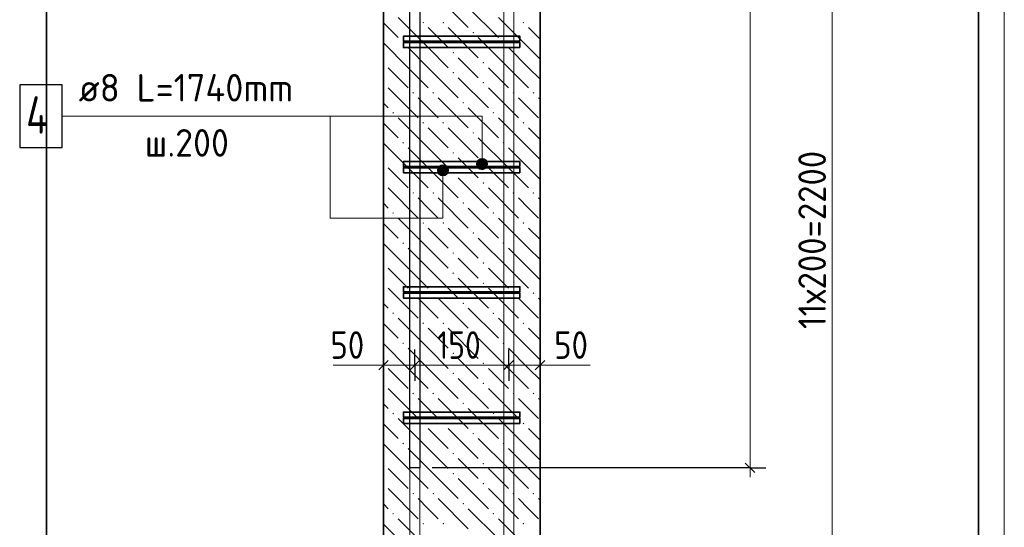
# Model space of a CAD drawing. Header units: millimetres. Extents: x 0 to 42000, y 0 to 29700.
# Tile 9 of 30: x 13413 to 21273, y 15682 to 19734. Entities that reach past the tile are written whole.
import ezdxf

# ---------------------------------------------------------------- set-up
doc = ezdxf.new("R2010")
doc.units = ezdxf.units.MM
doc.linetypes.add('______2', pattern=[270, 200, -70])
for name, color, linetype, lineweight in [('S1 Продольная арматура', 52, 'Continuous', 25), ('S2 ДОП Продольная арматура', 52, 'Continuous', 25), ('Standard', 7, 'Continuous', 25), ('Позиционная метка линия выноска', 7, 'Continuous', 13), ('Размерная выноска', 7, 'Continuous', 13), ('Хомут', 52, 'Continuous', 25)]:
    doc.layers.add(name, color=color, linetype=linetype, lineweight=lineweight)
doc.layers.add('ЖБ Пилон', color=7, linetype='______2', lineweight=13, true_color=0xa0a0a0)
doc.styles.add('ISOCPEUR', font='txt')

msp = doc.modelspace()

# ---------------------------------------------------------------- hatches: boundary and pattern name
at = {"layer": 'ЖБ Пилон', "linetype": 'Continuous', "lineweight": 18, "transparency": 33554687}
for points in [[(16627.5, 19710.8), (16634, 19717.3), (16640.5, 19710.8), (16634, 19704.3)], [(16787.5, 19710.8), (16794, 19717.3), (16800.5, 19710.8), (16794, 19704.3)], [(17427.5, 19710.8), (17434, 19717.3), (17440.5, 19710.8), (17434, 19704.3)], [(17027.5, 19630.8), (17034, 19637.3), (17040.5, 19630.8), (17034, 19624.3)], [(16467.5, 19550.8), (16474, 19557.3), (16480.5, 19550.8), (16474, 19544.3)], [(17267.5, 19550.8), (17274, 19557.3), (17280.5, 19550.8), (17274, 19544.3)], [(16867.5, 19470.8), (16874, 19477.3), (16880.5, 19470.8), (16874, 19464.3)], [(16316.3, 19395), (16320.5, 19390.8), (16316.3, 19386.6)], [(17107.5, 19390.8), (17114, 19397.3), (17120.5, 19390.8), (17114, 19384.3)], [(16867.5, 19310.8), (16874, 19317.3), (16880.5, 19310.8), (16874, 19304.3)], [(16316.3, 19235), (16320.5, 19230.8), (16316.3, 19226.6)], [(17107.5, 19230.8), (17114, 19237.3), (17120.5, 19230.8), (17114, 19224.3)], [(16547.5, 19150.8), (16554, 19157.3), (16560.5, 19150.8), (16554, 19144.3)], [(16707.5, 19150.8), (16714, 19157.3), (16720.5, 19150.8), (16714, 19144.3)], [(17347.5, 19150.8), (17354, 19157.3), (17360.5, 19150.8), (17354, 19144.3)], [(17507.5, 19150.8), (17514, 19157.3), (17520.5, 19150.8), (17514, 19144.3)], [(16947.5, 19070.8), (16954, 19077.3), (16960.5, 19070.8), (16954, 19064.3)], [(16387.5, 18990.8), (16394, 18997.3), (16400.5, 18990.8), (16394, 18984.3)], [(17187.5, 18990.8), (17194, 18997.3), (17200.5, 18990.8), (17194, 18984.3)], [(16627.5, 18910.8), (16634, 18917.3), (16640.5, 18910.8), (16634, 18904.3)], [(16787.5, 18910.8), (16794, 18917.3), (16800.5, 18910.8), (16794, 18904.3)], [(17427.5, 18910.8), (17434, 18917.3), (17440.5, 18910.8), (17434, 18904.3)], [(17027.5, 18830.8), (17034, 18837.3), (17040.5, 18830.8), (17034, 18824.3)], [(16467.5, 18750.8), (16474, 18757.3), (16480.5, 18750.8), (16474, 18744.3)], [(17267.5, 18750.8), (17274, 18757.3), (17280.5, 18750.8), (17274, 18744.3)], [(16867.5, 18670.8), (16874, 18677.3), (16880.5, 18670.8), (16874, 18664.3)], [(16316.3, 18595), (16320.5, 18590.8), (16316.3, 18586.6)], [(17107.5, 18590.8), (17114, 18597.3), (17120.5, 18590.8), (17114, 18584.3)], [(16867.5, 18510.8), (16874, 18517.3), (16880.5, 18510.8), (16874, 18504.3)], [(16316.3, 18435), (16320.5, 18430.8), (16316.3, 18426.6)], [(17107.5, 18430.8), (17114, 18437.3), (17120.5, 18430.8), (17114, 18424.3)], [(16547.5, 18350.8), (16554, 18357.3), (16560.5, 18350.8), (16554, 18344.3)], [(16707.5, 18350.8), (16714, 18357.3), (16720.5, 18350.8), (16714, 18344.3)], [(17347.5, 18350.8), (17354, 18357.3), (17360.5, 18350.8), (17354, 18344.3)], [(17507.5, 18350.8), (17514, 18357.3), (17520.5, 18350.8), (17514, 18344.3)], [(16947.5, 18270.8), (16954, 18277.3), (16960.5, 18270.8), (16954, 18264.3)], [(16387.5, 18190.8), (16394, 18197.3), (16400.5, 18190.8), (16394, 18184.3)], [(17187.5, 18190.8), (17194, 18197.3), (17200.5, 18190.8), (17194, 18184.3)], [(16627.5, 18110.8), (16634, 18117.3), (16640.5, 18110.8), (16634, 18104.3)], [(16787.5, 18110.8), (16794, 18117.3), (16800.5, 18110.8), (16794, 18104.3)], [(17427.5, 18110.8), (17434, 18117.3), (17440.5, 18110.8), (17434, 18104.3)], [(17027.5, 18030.8), (17034, 18037.3), (17040.5, 18030.8), (17034, 18024.3)], [(16467.5, 17950.8), (16474, 17957.3), (16480.5, 17950.8), (16474, 17944.3)], [(17267.5, 17950.8), (17274, 17957.3), (17280.5, 17950.8), (17274, 17944.3)], [(16867.5, 17870.8), (16874, 17877.3), (16880.5, 17870.8), (16874, 17864.3)], [(16316.3, 17795), (16320.5, 17790.8), (16316.3, 17786.6)], [(17107.5, 17790.8), (17114, 17797.3), (17120.5, 17790.8), (17114, 17784.3)], [(16867.5, 17710.8), (16874, 17717.3), (16880.5, 17710.8), (16874, 17704.3)], [(16316.3, 17635), (16320.5, 17630.8), (16316.3, 17626.6)], [(17107.5, 17630.8), (17114, 17637.3), (17120.5, 17630.8), (17114, 17624.3)], [(16547.5, 17550.8), (16554, 17557.3), (16560.5, 17550.8), (16554, 17544.3)], [(16707.5, 17550.8), (16714, 17557.3), (16720.5, 17550.8), (16714, 17544.3)], [(17347.5, 17550.8), (17354, 17557.3), (17360.5, 17550.8), (17354, 17544.3)], [(17507.5, 17550.8), (17514, 17557.3), (17520.5, 17550.8), (17514, 17544.3)], [(16947.5, 17470.8), (16954, 17477.3), (16960.5, 17470.8), (16954, 17464.3)], [(16387.5, 17390.8), (16394, 17397.3), (16400.5, 17390.8), (16394, 17384.3)], [(17187.5, 17390.8), (17194, 17397.3), (17200.5, 17390.8), (17194, 17384.3)], [(16627.5, 17310.8), (16634, 17317.3), (16640.5, 17310.8), (16634, 17304.3)], [(16787.5, 17310.8), (16794, 17317.3), (16800.5, 17310.8), (16794, 17304.3)], [(17427.5, 17310.8), (17434, 17317.3), (17440.5, 17310.8), (17434, 17304.3)], [(17027.5, 17230.8), (17034, 17237.3), (17040.5, 17230.8), (17034, 17224.3)], [(16467.5, 17150.8), (16474, 17157.3), (16480.5, 17150.8), (16474, 17144.3)], [(17267.5, 17150.8), (17274, 17157.3), (17280.5, 17150.8), (17274, 17144.3)], [(16867.5, 17070.8), (16874, 17077.3), (16880.5, 17070.8), (16874, 17064.3)], [(16316.3, 16995), (16320.5, 16990.8), (16316.3, 16986.6)], [(17107.5, 16990.8), (17114, 16997.3), (17120.5, 16990.8), (17114, 16984.3)], [(16867.5, 16910.8), (16874, 16917.3), (16880.5, 16910.8), (16874, 16904.3)], [(16316.3, 16835), (16320.5, 16830.8), (16316.3, 16826.6)], [(17107.5, 16830.8), (17114, 16837.3), (17120.5, 16830.8), (17114, 16824.3)], [(16547.5, 16750.8), (16554, 16757.3), (16560.5, 16750.8), (16554, 16744.3)], [(16707.5, 16750.8), (16714, 16757.3), (16720.5, 16750.8), (16714, 16744.3)], [(17347.5, 16750.8), (17354, 16757.3), (17360.5, 16750.8), (17354, 16744.3)], [(17507.5, 16750.8), (17514, 16757.3), (17520.5, 16750.8), (17514, 16744.3)], [(16947.5, 16670.8), (16954, 16677.3), (16960.5, 16670.8), (16954, 16664.3)], [(16387.5, 16590.8), (16394, 16597.3), (16400.5, 16590.8), (16394, 16584.3)], [(17187.5, 16590.8), (17194, 16597.3), (17200.5, 16590.8), (17194, 16584.3)], [(16627.5, 16510.8), (16634, 16517.3), (16640.5, 16510.8), (16634, 16504.3)], [(16787.5, 16510.8), (16794, 16517.3), (16800.5, 16510.8), (16794, 16504.3)], [(17427.5, 16510.8), (17434, 16517.3), (17440.5, 16510.8), (17434, 16504.3)], [(17027.5, 16430.8), (17034, 16437.3), (17040.5, 16430.8), (17034, 16424.3)], [(16467.5, 16350.8), (16474, 16357.3), (16480.5, 16350.8), (16474, 16344.3)], [(17267.5, 16350.8), (17274, 16357.3), (17280.5, 16350.8), (17274, 16344.3)], [(16867.5, 16270.8), (16874, 16277.3), (16880.5, 16270.8), (16874, 16264.3)], [(16316.3, 16195), (16320.5, 16190.8), (16316.3, 16186.6)], [(17107.5, 16190.8), (17114, 16197.3), (17120.5, 16190.8), (17114, 16184.3)], [(16867.5, 16110.8), (16874, 16117.3), (16880.5, 16110.8), (16874, 16104.3)], [(16316.3, 16035), (16320.5, 16030.8), (16316.3, 16026.6)], [(17107.5, 16030.8), (17114, 16037.3), (17120.5, 16030.8), (17114, 16024.3)], [(16547.5, 15950.8), (16554, 15957.3), (16560.5, 15950.8), (16554, 15944.3)], [(16707.5, 15950.8), (16714, 15957.3), (16720.5, 15950.8), (16714, 15944.3)], [(17347.5, 15950.8), (17354, 15957.3), (17360.5, 15950.8), (17354, 15944.3)], [(17507.5, 15950.8), (17514, 15957.3), (17520.5, 15950.8), (17514, 15944.3)], [(16947.5, 15870.8), (16954, 15877.3), (16960.5, 15870.8), (16954, 15864.3)], [(16387.5, 15790.8), (16394, 15797.3), (16400.5, 15790.8), (16394, 15784.3)], [(17187.5, 15790.8), (17194, 15797.3), (17200.5, 15790.8), (17194, 15784.3)], [(16627.5, 15710.8), (16634, 15717.3), (16640.5, 15710.8), (16634, 15704.3)], [(16787.5, 15710.8), (16794, 15717.3), (16800.5, 15710.8), (16794, 15704.3)], [(17427.5, 15710.8), (17434, 15717.3), (17440.5, 15710.8), (17434, 15704.3)]]:
    msp.add_hatch(color=7, dxfattribs=at).paths.add_polyline_path(points, flags=16)
at = {"layer": 'Позиционная метка линия выноска', "linetype": 'Continuous', "lineweight": 13, "transparency": 33554687}
for points in [[(16746.8, 18531.8), (16836.8, 18531.8), (16830.5, 18554.3)], [(16746.8, 18531.8), (16830.5, 18554.3), (16753.1, 18554.3)], [(16753.1, 18554.3), (16830.5, 18554.3), (16814.3, 18570.5)], [(16753.1, 18554.3), (16814.3, 18570.5), (16769.3, 18570.5)], [(16769.3, 18570.5), (16814.3, 18570.5), (16791.8, 18576.8)], [(17142.2, 18604.3), (17064.8, 18604.3), (17058.5, 18581.8)], [(17142.2, 18604.3), (17058.5, 18581.8), (17148.4, 18581.8)], [(17148.4, 18581.8), (17058.5, 18581.8), (17064.8, 18559.3)], [(17126, 18620.5), (17081, 18620.5), (17064.8, 18604.3)], [(17126, 18620.5), (17064.8, 18604.3), (17142.2, 18604.3)], [(17148.4, 18581.8), (17064.8, 18559.3), (17142.2, 18559.3)], [(17142.2, 18559.3), (17064.8, 18559.3), (17081, 18543.1)], [(17081, 18620.5), (17126, 18620.5), (17103.5, 18626.8)], [(17142.2, 18559.3), (17081, 18543.1), (17126, 18543.1)], [(16753.1, 18509.3), (16836.8, 18531.8), (16746.8, 18531.8)], [(16753.1, 18509.3), (16830.5, 18509.3), (16836.8, 18531.8)], [(16769.3, 18493.1), (16830.5, 18509.3), (16753.1, 18509.3)], [(16769.3, 18493.1), (16814.3, 18493.1), (16830.5, 18509.3)], [(16814.3, 18493.1), (16769.3, 18493.1), (16791.8, 18486.8)], [(17126, 18543.1), (17081, 18543.1), (17103.5, 18536.8)]]:
    msp.add_hatch(color=7, dxfattribs=at).paths.add_polyline_path(points)

# ---------------------------------------------------------------- linework, layer by layer
at = {"layer": 'S1 Продольная арматура', "color": 7, "linetype": 'Continuous', "lineweight": 18, "transparency": 33554687}
for points in [[(16526.3, 6131.8), (16526.3, 24462.4), (16533.3, 24512.6), (16550.5, 24564.8), (16577.5, 24612.9), (16610.6, 24652.5), (16650.2, 24685.6), (16698.3, 24712.6), (16750.5, 24729.8), (16800.7, 24736.8), (20106.3, 24736.8), (20106.3, 24656.8), (16806.3, 24656.8), (16768.7, 24651.5), (16730.6, 24639), (16695.7, 24619.5), (16667.3, 24595.7), (16643.6, 24567.4), (16624.1, 24532.5), (16611.5, 24494.4), (16606.3, 24456.8), (16606.3, 6131.8), (16526.3, 6131.8)], [(16526.3, 6131.8), (16526.3, 24462.4), (16533.3, 24512.6), (16550.5, 24564.8), (16577.5, 24612.9), (16610.6, 24652.5), (16650.2, 24685.6), (16698.3, 24712.6), (16750.5, 24729.8), (16800.7, 24736.8), (20106.3, 24736.8), (20106.3, 24656.8), (16806.3, 24656.8), (16768.7, 24651.5), (16730.6, 24639), (16695.7, 24619.5), (16667.3, 24595.7), (16643.6, 24567.4), (16624.1, 24532.5), (16611.5, 24494.4), (16606.3, 24456.8), (16606.3, 6131.8), (16526.3, 6131.8)], [(16526.3, 6131.8), (16526.3, 24462.4), (16533.3, 24512.6), (16550.5, 24564.8), (16577.5, 24612.9), (16610.6, 24652.5), (16650.2, 24685.6), (16698.3, 24712.6), (16750.5, 24729.8), (16800.7, 24736.8), (20106.3, 24736.8), (20106.3, 24656.8), (16806.3, 24656.8), (16768.7, 24651.5), (16730.6, 24639), (16695.7, 24619.5), (16667.3, 24595.7), (16643.6, 24567.4), (16624.1, 24532.5), (16611.5, 24494.4), (16606.3, 24456.8), (16606.3, 6131.8), (16526.3, 6131.8)], [(16526.3, 6131.8), (16526.3, 24462.4), (16533.3, 24512.6), (16550.5, 24564.8), (16577.5, 24612.9), (16610.6, 24652.5), (16650.2, 24685.6), (16698.3, 24712.6), (16750.5, 24729.8), (16800.7, 24736.8), (20106.3, 24736.8), (20106.3, 24656.8), (16806.3, 24656.8), (16768.7, 24651.5), (16730.6, 24639), (16695.7, 24619.5), (16667.3, 24595.7), (16643.6, 24567.4), (16624.1, 24532.5), (16611.5, 24494.4), (16606.3, 24456.8), (16606.3, 6131.8), (16526.3, 6131.8)], [(16526.3, 6131.8), (16526.3, 24462.4), (16533.3, 24512.6), (16550.5, 24564.8), (16577.5, 24612.9), (16610.6, 24652.5), (16650.2, 24685.6), (16698.3, 24712.6), (16750.5, 24729.8), (16800.7, 24736.8), (20106.3, 24736.8), (20106.3, 24656.8), (16806.3, 24656.8), (16768.7, 24651.5), (16730.6, 24639), (16695.7, 24619.5), (16667.3, 24595.7), (16643.6, 24567.4), (16624.1, 24532.5), (16611.5, 24494.4), (16606.3, 24456.8), (16606.3, 6131.8), (16526.3, 6131.8)], [(16526.3, 6131.8), (16526.3, 24462.4), (16533.3, 24512.6), (16550.5, 24564.8), (16577.5, 24612.9), (16610.6, 24652.5), (16650.2, 24685.6), (16698.3, 24712.6), (16750.5, 24729.8), (16800.7, 24736.8), (20106.3, 24736.8), (20106.3, 24656.8), (16806.3, 24656.8), (16768.7, 24651.5), (16730.6, 24639), (16695.7, 24619.5), (16667.3, 24595.7), (16643.6, 24567.4), (16624.1, 24532.5), (16611.5, 24494.4), (16606.3, 24456.8), (16606.3, 6131.8), (16526.3, 6131.8)], [(16526.3, 6131.8), (16526.3, 24462.4), (16533.3, 24512.6), (16550.5, 24564.8), (16577.5, 24612.9), (16610.6, 24652.5), (16650.2, 24685.6), (16698.3, 24712.6), (16750.5, 24729.8), (16800.7, 24736.8), (20106.3, 24736.8), (20106.3, 24656.8), (16806.3, 24656.8), (16768.7, 24651.5), (16730.6, 24639), (16695.7, 24619.5), (16667.3, 24595.7), (16643.6, 24567.4), (16624.1, 24532.5), (16611.5, 24494.4), (16606.3, 24456.8), (16606.3, 6131.8), (16526.3, 6131.8)], [(16526.3, 6131.8), (16526.3, 24462.4), (16533.3, 24512.6), (16550.5, 24564.8), (16577.5, 24612.9), (16610.6, 24652.5), (16650.2, 24685.6), (16698.3, 24712.6), (16750.5, 24729.8), (16800.7, 24736.8), (20106.3, 24736.8), (20106.3, 24656.8), (16806.3, 24656.8), (16768.7, 24651.5), (16730.6, 24639), (16695.7, 24619.5), (16667.3, 24595.7), (16643.6, 24567.4), (16624.1, 24532.5), (16611.5, 24494.4), (16606.3, 24456.8), (16606.3, 6131.8), (16526.3, 6131.8)], [(17276.3, 6131.8), (17276.3, 24362.4), (17283.3, 24412.6), (17300.5, 24464.8), (17327.5, 24512.9), (17360.5, 24552.5), (17400.2, 24585.6), (17448.3, 24612.6), (17500.5, 24629.8), (17550.7, 24636.8), (20606.3, 24636.8), (20606.3, 24556.8), (17556.3, 24556.8), (17518.7, 24551.5), (17480.6, 24539), (17445.7, 24519.5), (17417.3, 24495.7), (17393.6, 24467.4), (17374.1, 24432.5), (17361.5, 24394.4), (17356.3, 24356.8), (17356.3, 6131.8), (17276.3, 6131.8)], [(17276.3, 6131.8), (17276.3, 24362.4), (17283.3, 24412.6), (17300.5, 24464.8), (17327.5, 24512.9), (17360.5, 24552.5), (17400.2, 24585.6), (17448.3, 24612.6), (17500.5, 24629.8), (17550.7, 24636.8), (20606.3, 24636.8), (20606.3, 24556.8), (17556.3, 24556.8), (17518.7, 24551.5), (17480.6, 24539), (17445.7, 24519.5), (17417.3, 24495.7), (17393.6, 24467.4), (17374.1, 24432.5), (17361.5, 24394.4), (17356.3, 24356.8), (17356.3, 6131.8), (17276.3, 6131.8)], [(17276.3, 6131.8), (17276.3, 24362.4), (17283.3, 24412.6), (17300.5, 24464.8), (17327.5, 24512.9), (17360.5, 24552.5), (17400.2, 24585.6), (17448.3, 24612.6), (17500.5, 24629.8), (17550.7, 24636.8), (20606.3, 24636.8), (20606.3, 24556.8), (17556.3, 24556.8), (17518.7, 24551.5), (17480.6, 24539), (17445.7, 24519.5), (17417.3, 24495.7), (17393.6, 24467.4), (17374.1, 24432.5), (17361.5, 24394.4), (17356.3, 24356.8), (17356.3, 6131.8), (17276.3, 6131.8)], [(17276.3, 6131.8), (17276.3, 24362.4), (17283.3, 24412.6), (17300.5, 24464.8), (17327.5, 24512.9), (17360.5, 24552.5), (17400.2, 24585.6), (17448.3, 24612.6), (17500.5, 24629.8), (17550.7, 24636.8), (20606.3, 24636.8), (20606.3, 24556.8), (17556.3, 24556.8), (17518.7, 24551.5), (17480.6, 24539), (17445.7, 24519.5), (17417.3, 24495.7), (17393.6, 24467.4), (17374.1, 24432.5), (17361.5, 24394.4), (17356.3, 24356.8), (17356.3, 6131.8), (17276.3, 6131.8)], [(17276.3, 6131.8), (17276.3, 24362.4), (17283.3, 24412.6), (17300.5, 24464.8), (17327.5, 24512.9), (17360.5, 24552.5), (17400.2, 24585.6), (17448.3, 24612.6), (17500.5, 24629.8), (17550.7, 24636.8), (20606.3, 24636.8), (20606.3, 24556.8), (17556.3, 24556.8), (17518.7, 24551.5), (17480.6, 24539), (17445.7, 24519.5), (17417.3, 24495.7), (17393.6, 24467.4), (17374.1, 24432.5), (17361.5, 24394.4), (17356.3, 24356.8), (17356.3, 6131.8), (17276.3, 6131.8)], [(17276.3, 6131.8), (17276.3, 24362.4), (17283.3, 24412.6), (17300.5, 24464.8), (17327.5, 24512.9), (17360.5, 24552.5), (17400.2, 24585.6), (17448.3, 24612.6), (17500.5, 24629.8), (17550.7, 24636.8), (20606.3, 24636.8), (20606.3, 24556.8), (17556.3, 24556.8), (17518.7, 24551.5), (17480.6, 24539), (17445.7, 24519.5), (17417.3, 24495.7), (17393.6, 24467.4), (17374.1, 24432.5), (17361.5, 24394.4), (17356.3, 24356.8), (17356.3, 6131.8), (17276.3, 6131.8)], [(17276.3, 6131.8), (17276.3, 24362.4), (17283.3, 24412.6), (17300.5, 24464.8), (17327.5, 24512.9), (17360.5, 24552.5), (17400.2, 24585.6), (17448.3, 24612.6), (17500.5, 24629.8), (17550.7, 24636.8), (20606.3, 24636.8), (20606.3, 24556.8), (17556.3, 24556.8), (17518.7, 24551.5), (17480.6, 24539), (17445.7, 24519.5), (17417.3, 24495.7), (17393.6, 24467.4), (17374.1, 24432.5), (17361.5, 24394.4), (17356.3, 24356.8), (17356.3, 6131.8), (17276.3, 6131.8)], [(17276.3, 6131.8), (17276.3, 24362.4), (17283.3, 24412.6), (17300.5, 24464.8), (17327.5, 24512.9), (17360.5, 24552.5), (17400.2, 24585.6), (17448.3, 24612.6), (17500.5, 24629.8), (17550.7, 24636.8), (20606.3, 24636.8), (20606.3, 24556.8), (17556.3, 24556.8), (17518.7, 24551.5), (17480.6, 24539), (17445.7, 24519.5), (17417.3, 24495.7), (17393.6, 24467.4), (17374.1, 24432.5), (17361.5, 24394.4), (17356.3, 24356.8), (17356.3, 6131.8), (17276.3, 6131.8)]]:
    msp.add_lwpolyline(points, dxfattribs=at)
at = {"layer": 'S2 ДОП Продольная арматура', "color": 28, "linetype": 'Continuous', "lineweight": 25, "true_color": 0x50140a, "transparency": 33554687}
msp.add_lwpolyline([(16526.3, 16156.8), (16526.3, 24462.4), (16533.3, 24512.6), (16550.5, 24564.8), (16577.5, 24612.9), (16610.6, 24652.5), (16650.2, 24685.6), (16698.3, 24712.6), (16750.5, 24729.8), (16800.7, 24736.8), (20106.3, 24736.8), (20106.3, 24656.8), (16806.3, 24656.8), (16768.7, 24651.5), (16730.6, 24639), (16695.7, 24619.5), (16667.3, 24595.7), (16643.6, 24567.4), (16624.1, 24532.5), (16611.5, 24494.4), (16606.3, 24456.8), (16606.3, 16156.8), (16526.3, 16156.8)], dxfattribs=at)
msp.add_lwpolyline([(16526.3, 16156.8), (16526.3, 24462.4), (16533.3, 24512.6), (16550.5, 24564.8), (16577.5, 24612.9), (16610.6, 24652.5), (16650.2, 24685.6), (16698.3, 24712.6), (16750.5, 24729.8), (16800.7, 24736.8), (20106.3, 24736.8), (20106.3, 24656.8), (16806.3, 24656.8), (16768.7, 24651.5), (16730.6, 24639), (16695.7, 24619.5), (16667.3, 24595.7), (16643.6, 24567.4), (16624.1, 24532.5), (16611.5, 24494.4), (16606.3, 24456.8), (16606.3, 16156.8), (16526.3, 16156.8)], dxfattribs=at)
msp.add_lwpolyline([(16526.3, 16156.8), (16526.3, 24462.4), (16533.3, 24512.6), (16550.5, 24564.8), (16577.5, 24612.9), (16610.6, 24652.5), (16650.2, 24685.6), (16698.3, 24712.6), (16750.5, 24729.8), (16800.7, 24736.8), (20106.3, 24736.8), (20106.3, 24656.8), (16806.3, 24656.8), (16768.7, 24651.5), (16730.6, 24639), (16695.7, 24619.5), (16667.3, 24595.7), (16643.6, 24567.4), (16624.1, 24532.5), (16611.5, 24494.4), (16606.3, 24456.8), (16606.3, 16156.8), (16526.3, 16156.8)], dxfattribs=at)
msp.add_lwpolyline([(16526.3, 16156.8), (16526.3, 24462.4), (16533.3, 24512.6), (16550.5, 24564.8), (16577.5, 24612.9), (16610.6, 24652.5), (16650.2, 24685.6), (16698.3, 24712.6), (16750.5, 24729.8), (16800.7, 24736.8), (20106.3, 24736.8), (20106.3, 24656.8), (16806.3, 24656.8), (16768.7, 24651.5), (16730.6, 24639), (16695.7, 24619.5), (16667.3, 24595.7), (16643.6, 24567.4), (16624.1, 24532.5), (16611.5, 24494.4), (16606.3, 24456.8), (16606.3, 16156.8), (16526.3, 16156.8)], dxfattribs=at)
msp.add_lwpolyline([(16526.3, 16156.8), (16526.3, 24462.4), (16533.3, 24512.6), (16550.5, 24564.8), (16577.5, 24612.9), (16610.6, 24652.5), (16650.2, 24685.6), (16698.3, 24712.6), (16750.5, 24729.8), (16800.7, 24736.8), (20106.3, 24736.8), (20106.3, 24656.8), (16806.3, 24656.8), (16768.7, 24651.5), (16730.6, 24639), (16695.7, 24619.5), (16667.3, 24595.7), (16643.6, 24567.4), (16624.1, 24532.5), (16611.5, 24494.4), (16606.3, 24456.8), (16606.3, 16156.8), (16526.3, 16156.8)], dxfattribs=at)
msp.add_lwpolyline([(16526.3, 16156.8), (16526.3, 24462.4), (16533.3, 24512.6), (16550.5, 24564.8), (16577.5, 24612.9), (16610.6, 24652.5), (16650.2, 24685.6), (16698.3, 24712.6), (16750.5, 24729.8), (16800.7, 24736.8), (20106.3, 24736.8), (20106.3, 24656.8), (16806.3, 24656.8), (16768.7, 24651.5), (16730.6, 24639), (16695.7, 24619.5), (16667.3, 24595.7), (16643.6, 24567.4), (16624.1, 24532.5), (16611.5, 24494.4), (16606.3, 24456.8), (16606.3, 16156.8), (16526.3, 16156.8)], dxfattribs=at)
msp.add_lwpolyline([(16526.3, 16156.8), (16526.3, 24462.4), (16533.3, 24512.6), (16550.5, 24564.8), (16577.5, 24612.9), (16610.6, 24652.5), (16650.2, 24685.6), (16698.3, 24712.6), (16750.5, 24729.8), (16800.7, 24736.8), (20106.3, 24736.8), (20106.3, 24656.8), (16806.3, 24656.8), (16768.7, 24651.5), (16730.6, 24639), (16695.7, 24619.5), (16667.3, 24595.7), (16643.6, 24567.4), (16624.1, 24532.5), (16611.5, 24494.4), (16606.3, 24456.8), (16606.3, 16156.8), (16526.3, 16156.8)], dxfattribs=at)
msp.add_lwpolyline([(16526.3, 16156.8), (16526.3, 24462.4), (16533.3, 24512.6), (16550.5, 24564.8), (16577.5, 24612.9), (16610.6, 24652.5), (16650.2, 24685.6), (16698.3, 24712.6), (16750.5, 24729.8), (16800.7, 24736.8), (20106.3, 24736.8), (20106.3, 24656.8), (16806.3, 24656.8), (16768.7, 24651.5), (16730.6, 24639), (16695.7, 24619.5), (16667.3, 24595.7), (16643.6, 24567.4), (16624.1, 24532.5), (16611.5, 24494.4), (16606.3, 24456.8), (16606.3, 16156.8), (16526.3, 16156.8)], dxfattribs=at)
msp.add_lwpolyline([(16526.3, 16156.8), (16526.3, 24462.4), (16533.3, 24512.6), (16550.5, 24564.8), (16577.5, 24612.9), (16610.6, 24652.5), (16650.2, 24685.6), (16698.3, 24712.6), (16750.5, 24729.8), (16800.7, 24736.8), (20106.3, 24736.8), (20106.3, 24656.8), (16806.3, 24656.8), (16768.7, 24651.5), (16730.6, 24639), (16695.7, 24619.5), (16667.3, 24595.7), (16643.6, 24567.4), (16624.1, 24532.5), (16611.5, 24494.4), (16606.3, 24456.8), (16606.3, 16156.8), (16526.3, 16156.8)], dxfattribs=at)
msp.add_lwpolyline([(16526.3, 16156.8), (16526.3, 24462.4), (16533.3, 24512.6), (16550.5, 24564.8), (16577.5, 24612.9), (16610.6, 24652.5), (16650.2, 24685.6), (16698.3, 24712.6), (16750.5, 24729.8), (16800.7, 24736.8), (20106.3, 24736.8), (20106.3, 24656.8), (16806.3, 24656.8), (16768.7, 24651.5), (16730.6, 24639), (16695.7, 24619.5), (16667.3, 24595.7), (16643.6, 24567.4), (16624.1, 24532.5), (16611.5, 24494.4), (16606.3, 24456.8), (16606.3, 16156.8), (16526.3, 16156.8)], dxfattribs=at)
msp.add_lwpolyline([(16526.3, 16156.8), (16526.3, 24462.4), (16533.3, 24512.6), (16550.5, 24564.8), (16577.5, 24612.9), (16610.6, 24652.5), (16650.2, 24685.6), (16698.3, 24712.6), (16750.5, 24729.8), (16800.7, 24736.8), (20106.3, 24736.8), (20106.3, 24656.8), (16806.3, 24656.8), (16768.7, 24651.5), (16730.6, 24639), (16695.7, 24619.5), (16667.3, 24595.7), (16643.6, 24567.4), (16624.1, 24532.5), (16611.5, 24494.4), (16606.3, 24456.8), (16606.3, 16156.8), (16526.3, 16156.8)], dxfattribs=at)
msp.add_lwpolyline([(16526.3, 16156.8), (16526.3, 24462.4), (16533.3, 24512.6), (16550.5, 24564.8), (16577.5, 24612.9), (16610.6, 24652.5), (16650.2, 24685.6), (16698.3, 24712.6), (16750.5, 24729.8), (16800.7, 24736.8), (20106.3, 24736.8), (20106.3, 24656.8), (16806.3, 24656.8), (16768.7, 24651.5), (16730.6, 24639), (16695.7, 24619.5), (16667.3, 24595.7), (16643.6, 24567.4), (16624.1, 24532.5), (16611.5, 24494.4), (16606.3, 24456.8), (16606.3, 16156.8), (16526.3, 16156.8)], dxfattribs=at)
msp.add_lwpolyline([(16526.3, 16156.8), (16526.3, 24462.4), (16533.3, 24512.6), (16550.5, 24564.8), (16577.5, 24612.9), (16610.6, 24652.5), (16650.2, 24685.6), (16698.3, 24712.6), (16750.5, 24729.8), (16800.7, 24736.8), (20106.3, 24736.8), (20106.3, 24656.8), (16806.3, 24656.8), (16768.7, 24651.5), (16730.6, 24639), (16695.7, 24619.5), (16667.3, 24595.7), (16643.6, 24567.4), (16624.1, 24532.5), (16611.5, 24494.4), (16606.3, 24456.8), (16606.3, 16156.8), (16526.3, 16156.8)], dxfattribs=at)
msp.add_lwpolyline([(16526.3, 16156.8), (16526.3, 24462.4), (16533.3, 24512.6), (16550.5, 24564.8), (16577.5, 24612.9), (16610.6, 24652.5), (16650.2, 24685.6), (16698.3, 24712.6), (16750.5, 24729.8), (16800.7, 24736.8), (20106.3, 24736.8), (20106.3, 24656.8), (16806.3, 24656.8), (16768.7, 24651.5), (16730.6, 24639), (16695.7, 24619.5), (16667.3, 24595.7), (16643.6, 24567.4), (16624.1, 24532.5), (16611.5, 24494.4), (16606.3, 24456.8), (16606.3, 16156.8), (16526.3, 16156.8)], dxfattribs=at)
at = {"layer": 'Standard', "color": 7, "linetype": 'Continuous', "lineweight": 13, "transparency": 33554687}
for p, q in [((21272.6, 24031.8), (21272.6, 6131.8)), ((19898.7, 12556.8), (19898.7, 23556.8)), ((16316.3, 16976.8), (16241.3, 16976.8)), ((16316.3, 16976.8), (16566.3, 16976.8)), ((16566.3, 16976.8), (17316.3, 16976.8)), ((17316.3, 16976.8), (17566.3, 16976.8)), ((17566.3, 16976.8), (17641.3, 16976.8)), ((19242.7, 16156.8), (19242.7, 16081.8))]:
    msp.add_line(p, q, dxfattribs=at)
at = {"layer": 'Standard', "color": 7, "linetype": 'Continuous', "lineweight": -3, "transparency": 33554687}
for p, q in [((16316.3, 16976.8), (16316.3, 17101.8)), ((16566.3, 16976.8), (16566.3, 17101.8)), ((17316.3, 16976.8), (17316.3, 17101.8)), ((17566.3, 16976.8), (17566.3, 17101.8)), ((16316.3, 16976.8), (16316.3, 16851.8)), ((16316.3, 16976.8), (16316.3, 16976.8)), ((16566.3, 16976.8), (16566.3, 16851.8)), ((16566.3, 16976.8), (16566.3, 16976.8)), ((17316.3, 16976.8), (17316.3, 16851.8)), ((17316.3, 16976.8), (17316.3, 16976.3)), ((17566.3, 16976.8), (17566.3, 16851.8)), ((17566.3, 16976.8), (17566.3, 16976.8)), ((19242.7, 16156.8), (16706.3, 16156.8)), ((19242.7, 16156.8), (19117.7, 16156.8)), ((19242.7, 16156.8), (19367.7, 16156.8))]:
    msp.add_line(p, q, dxfattribs=at)
at = {"layer": 'Standard', "color": 7, "linetype": 'Continuous', "lineweight": 25, "transparency": 33554687}
for p, q in [((16278.8, 16939.3), (16353.8, 17014.3)), ((16528.8, 16939.3), (16603.8, 17014.3)), ((17278.8, 16939.3), (17353.8, 17014.3)), ((17528.8, 16939.3), (17603.8, 17014.3)), ((19280.2, 16119.3), (19205.2, 16194.3))]:
    msp.add_line(p, q, dxfattribs=at)
at = {"layer": 'Standard', "color": 254, "linetype": 'Continuous', "lineweight": 35, "true_color": 0xc4c4ff, "transparency": 33554687}
msp.add_lwpolyline([(13626.3, 3631.8), (21066.3, 3631.8), (21066.3, 25531.8), (13626.3, 25531.8), (13626.3, 3631.8)], dxfattribs=at)
at = {"layer": 'Standard', "color": 7, "linetype": 'Continuous', "lineweight": 13, "transparency": 33554687}
msp.add_lwpolyline([(19242.7, 16156.8), (19242.7, 19806.8), (19242.7, 19806.8), (19242.7, 24031.8)], dxfattribs=at)
at = {"layer": 'ЖБ Пилон', "color": 7, "linetype": 'Continuous', "lineweight": 35, "transparency": 33554687}
for p, q in [((16316.3, 24031.8), (16316.3, 6131.8)), ((17566.3, 6131.8), (17566.3, 24031.8))]:
    msp.add_line(p, q, dxfattribs=at)
at = {"layer": 'ЖБ Пилон', "color": 9, "linetype": 'Continuous', "lineweight": 18, "true_color": 0xc7c7c7, "transparency": 33554687}
for p, q in [((16754, 19910.8), (16994, 19670.8)), ((16994, 19830.8), (17234, 19590.8)), ((16674, 19510.8), (16434, 19750.8)), ((17474, 19510.8), (17234, 19750.8)), ((16316.3, 19708.5), (16434, 19590.8)), ((16674, 19670.8), (16834, 19510.8)), ((16834, 19670.8), (17074, 19430.8)), ((17474, 19670.8), (17566.3, 19578.5)), ((17314, 19350.8), (17074, 19590.8)), ((16514, 19350.8), (16316.3, 19548.5)), ((16514, 19510.8), (16674, 19350.8)), ((16674, 19510.8), (16834, 19350.8)), ((17314, 19510.8), (17474, 19350.8)), ((17474, 19510.8), (17566.3, 19418.5)), ((16994, 19350.8), (16914, 19430.8)), ((16354, 19350.8), (16514, 19190.8)), ((16514, 19350.8), (16674, 19190.8)), ((16674, 19350.8), (16914, 19110.8)), ((17074, 19270.8), (16994, 19350.8)), ((17154, 19350.8), (17314, 19190.8)), ((17314, 19350.8), (17474, 19190.8)), ((17474, 19350.8), (17566.3, 19258.5)), ((16914, 19270.8), (17154, 19030.8)), ((16354, 19190.8), (16594, 18950.8)), ((17154, 19190.8), (17394, 18950.8)), ((16674, 19030.8), (16594, 19110.8)), ((16754, 19110.8), (16994, 18870.8)), ((17474, 19030.8), (17394, 19110.8)), ((17554, 19110.8), (17566.3, 19098.5)), ((16316.3, 19068.5), (16354, 19030.8)), ((16754, 18950.8), (16674, 19030.8)), ((16994, 19030.8), (17234, 18790.8)), ((17554, 18950.8), (17474, 19030.8)), ((16674, 18710.8), (16434, 18950.8)), ((17474, 18710.8), (17234, 18950.8)), ((16316.3, 18908.5), (16434, 18790.8)), ((16674, 18870.8), (16834, 18710.8)), ((16834, 18870.8), (17074, 18630.8)), ((17474, 18870.8), (17566.3, 18778.5)), ((17314, 18550.8), (17074, 18790.8)), ((16514, 18550.8), (16316.3, 18748.5)), ((16514, 18710.8), (16674, 18550.8)), ((16674, 18710.8), (16834, 18550.8)), ((17314, 18710.8), (17474, 18550.8)), ((17474, 18710.8), (17566.3, 18618.5)), ((16994, 18550.8), (16914, 18630.8)), ((16354, 18550.8), (16514, 18390.8)), ((16514, 18550.8), (16674, 18390.8)), ((16674, 18550.8), (16914, 18310.8)), ((17074, 18470.8), (16994, 18550.8)), ((17154, 18550.8), (17314, 18390.8)), ((17314, 18550.8), (17474, 18390.8)), ((17474, 18550.8), (17566.3, 18458.5)), ((16914, 18470.8), (17154, 18230.8)), ((16354, 18390.8), (16594, 18150.8)), ((17154, 18390.8), (17394, 18150.8)), ((16316.3, 18268.5), (16354, 18230.8)), ((16674, 18230.8), (16594, 18310.8)), ((16754, 18310.8), (16994, 18070.8)), ((17474, 18230.8), (17394, 18310.8)), ((17554, 18310.8), (17566.3, 18298.5)), ((16754, 18150.8), (16674, 18230.8)), ((16994, 18230.8), (17234, 17990.8)), ((17554, 18150.8), (17474, 18230.8)), ((16316.3, 18108.5), (16434, 17990.8)), ((16674, 17910.8), (16434, 18150.8)), ((17474, 17910.8), (17234, 18150.8)), ((16674, 18070.8), (16834, 17910.8)), ((16834, 18070.8), (17074, 17830.8)), ((17474, 18070.8), (17566.3, 17978.5)), ((16514, 17750.8), (16316.3, 17948.5)), ((17314, 17750.8), (17074, 17990.8)), ((16514, 17910.8), (16674, 17750.8)), ((16674, 17910.8), (16834, 17750.8)), ((17314, 17910.8), (17474, 17750.8)), ((17474, 17910.8), (17566.3, 17818.5)), ((16994, 17750.8), (16914, 17830.8)), ((16354, 17750.8), (16514, 17590.8)), ((16514, 17750.8), (16674, 17590.8)), ((16674, 17750.8), (16914, 17510.8)), ((17074, 17670.8), (16994, 17750.8)), ((17154, 17750.8), (17314, 17590.8)), ((17314, 17750.8), (17474, 17590.8)), ((17474, 17750.8), (17566.3, 17658.5)), ((16914, 17670.8), (17154, 17430.8)), ((16354, 17590.8), (16594, 17350.8)), ((17154, 17590.8), (17394, 17350.8)), ((16316.3, 17468.5), (16354, 17430.8)), ((16674, 17430.8), (16594, 17510.8)), ((16754, 17510.8), (16994, 17270.8)), ((17474, 17430.8), (17394, 17510.8)), ((17554, 17510.8), (17566.3, 17498.5)), ((16754, 17350.8), (16674, 17430.8)), ((16994, 17430.8), (17234, 17190.8)), ((17554, 17350.8), (17474, 17430.8)), ((16316.3, 17308.5), (16434, 17190.8)), ((16674, 17110.8), (16434, 17350.8)), ((17474, 17110.8), (17234, 17350.8)), ((16674, 17270.8), (16834, 17110.8)), ((16834, 17270.8), (17074, 17030.8)), ((17474, 17270.8), (17566.3, 17178.5)), ((16514, 16950.8), (16316.3, 17148.5)), ((17314, 16950.8), (17074, 17190.8)), ((16514, 17110.8), (16674, 16950.8)), ((16674, 17110.8), (16834, 16950.8)), ((17314, 17110.8), (17474, 16950.8)), ((17474, 17110.8), (17566.3, 17018.5)), ((16994, 16950.8), (16914, 17030.8)), ((16354, 16950.8), (16514, 16790.8)), ((16514, 16950.8), (16674, 16790.8)), ((16674, 16950.8), (16914, 16710.8)), ((17074, 16870.8), (16994, 16950.8)), ((17154, 16950.8), (17314, 16790.8)), ((17314, 16950.8), (17474, 16790.8)), ((17474, 16950.8), (17566.3, 16858.5)), ((16914, 16870.8), (17154, 16630.8)), ((16354, 16790.8), (16594, 16550.8)), ((17154, 16790.8), (17394, 16550.8)), ((16316.3, 16668.5), (16354, 16630.8)), ((16674, 16630.8), (16594, 16710.8)), ((16754, 16710.8), (16994, 16470.8)), ((17474, 16630.8), (17394, 16710.8)), ((17554, 16710.8), (17566.3, 16698.5)), ((16754, 16550.8), (16674, 16630.8)), ((16994, 16630.8), (17234, 16390.8)), ((17554, 16550.8), (17474, 16630.8)), ((16316.3, 16508.5), (16434, 16390.8)), ((16674, 16310.8), (16434, 16550.8)), ((17474, 16310.8), (17234, 16550.8)), ((16674, 16470.8), (16834, 16310.8)), ((16834, 16470.8), (17074, 16230.8)), ((17474, 16470.8), (17566.3, 16378.5)), ((16514, 16150.8), (16316.3, 16348.5)), ((17314, 16150.8), (17074, 16390.8)), ((16514, 16310.8), (16674, 16150.8)), ((16674, 16310.8), (16834, 16150.8)), ((17314, 16310.8), (17474, 16150.8)), ((17474, 16310.8), (17566.3, 16218.5)), ((16994, 16150.8), (16914, 16230.8)), ((16354, 16150.8), (16514, 15990.8)), ((16514, 16150.8), (16674, 15990.8)), ((16674, 16150.8), (16914, 15910.8)), ((17074, 16070.8), (16994, 16150.8)), ((17154, 16150.8), (17314, 15990.8)), ((17314, 16150.8), (17474, 15990.8)), ((17474, 16150.8), (17566.3, 16058.5)), ((16914, 16070.8), (17154, 15830.8)), ((16354, 15990.8), (16594, 15750.8)), ((17154, 15990.8), (17394, 15750.8)), ((16674, 15830.8), (16594, 15910.8)), ((16754, 15910.8), (16994, 15670.8)), ((17474, 15830.8), (17394, 15910.8)), ((17554, 15910.8), (17566.3, 15898.5)), ((16316.3, 15868.5), (16354, 15830.8)), ((16754, 15750.8), (16674, 15830.8)), ((16994, 15830.8), (17234, 15590.8)), ((17554, 15750.8), (17474, 15830.8)), ((16674, 15510.8), (16434, 15750.8)), ((17474, 15510.8), (17234, 15750.8)), ((16316.3, 15708.5), (16434, 15590.8))]:
    msp.add_line(p, q, dxfattribs=at)
at = {"layer": 'Позиционная метка линия выноска', "color": 7, "linetype": 'Continuous', "lineweight": 13, "transparency": 33554687}
for p, q in [((16791.8, 18576.8), (16791.8, 18576.8)), ((17058.5, 18581.8), (17058.5, 18581.8)), ((17103.5, 18626.8), (17103.5, 18626.8)), ((17148.4, 18581.8), (17148.4, 18581.8)), ((16746.8, 18531.8), (16746.8, 18531.8)), ((16791.8, 18486.8), (16791.8, 18486.8)), ((16836.8, 18531.8), (16836.8, 18531.8)), ((17103.5, 18536.8), (17103.5, 18536.8))]:
    msp.add_line(p, q, dxfattribs=at)
for points in [[(13752.9, 18963.5), (17103.5, 18963.5), (17103.5, 18581.8)], [(15891.8, 18963.5), (15891.8, 18150), (16791.8, 18150), (16791.8, 18531.8)]]:
    msp.add_lwpolyline(points, dxfattribs=at)
for centre in [(16791.8, 18531.8), (17103.5, 18581.8)]:
    msp.add_circle(centre, 45, dxfattribs=at)
at = {"layer": 'Размерная выноска', "color": 7, "linetype": 'Continuous', "lineweight": 13, "transparency": 33554687}
for p, q in [((17966.3, 16977.3), (17566.3, 16977.3)), ((16316.3, 16976.8), (15916.3, 16976.8))]:
    msp.add_line(p, q, dxfattribs=at)
at = {"layer": 'Хомут', "color": 7, "linetype": 'Continuous', "lineweight": 35, "transparency": 33554687}
for points in [[(17406.3, 19561.8), (16476.3, 19561.8), (16476.3, 19601.8), (17406.3, 19601.8), (17406.3, 19561.8)], [(17406.3, 19561.8), (16476.3, 19561.8), (16476.3, 19601.8), (17406.3, 19601.8), (17406.3, 19561.8)], [(17406.3, 19511.8), (16476.3, 19511.8), (16476.3, 19551.8), (17406.3, 19551.8), (17406.3, 19511.8)], [(17406.3, 19511.8), (16476.3, 19511.8), (16476.3, 19551.8), (17406.3, 19551.8), (17406.3, 19511.8)], [(17406.3, 18561.8), (16476.3, 18561.8), (16476.3, 18601.8), (17406.3, 18601.8), (17406.3, 18561.8)], [(17406.3, 18561.8), (16476.3, 18561.8), (16476.3, 18601.8), (17406.3, 18601.8), (17406.3, 18561.8)], [(17406.3, 18511.8), (16476.3, 18511.8), (16476.3, 18551.8), (17406.3, 18551.8), (17406.3, 18511.8)], [(17406.3, 18511.8), (16476.3, 18511.8), (16476.3, 18551.8), (17406.3, 18551.8), (17406.3, 18511.8)], [(17406.3, 17561.8), (16476.3, 17561.8), (16476.3, 17601.8), (17406.3, 17601.8), (17406.3, 17561.8)], [(17406.3, 17561.8), (16476.3, 17561.8), (16476.3, 17601.8), (17406.3, 17601.8), (17406.3, 17561.8)], [(17406.3, 17511.8), (16476.3, 17511.8), (16476.3, 17551.8), (17406.3, 17551.8), (17406.3, 17511.8)], [(17406.3, 17511.8), (16476.3, 17511.8), (16476.3, 17551.8), (17406.3, 17551.8), (17406.3, 17511.8)], [(17406.3, 16561.8), (16476.3, 16561.8), (16476.3, 16601.8), (17406.3, 16601.8), (17406.3, 16561.8)], [(17406.3, 16561.8), (16476.3, 16561.8), (16476.3, 16601.8), (17406.3, 16601.8), (17406.3, 16561.8)], [(17406.3, 16511.8), (16476.3, 16511.8), (16476.3, 16551.8), (17406.3, 16551.8), (17406.3, 16511.8)], [(17406.3, 16511.8), (16476.3, 16511.8), (16476.3, 16551.8), (17406.3, 16551.8), (17406.3, 16511.8)]]:
    msp.add_lwpolyline(points, dxfattribs=at)
at = {"layer": 'Хомут', "color": 7, "linetype": 'Continuous', "lineweight": 25, "transparency": 33554687}
msp.add_lwpolyline([(13412.9, 18713.5), (13752.9, 18713.5), (13752.9, 19213.5), (13412.9, 19213.5), (13412.9, 18713.5)], dxfattribs=at)

# ---------------------------------------------------------------- texts
at = {"layer": 'Standard', "color": 7, "linetype": 'Continuous', "lineweight": 25, "transparency": 33554687, "insert": (19848.8, 17264.8), "char_height": 220, "width": 1706.471, "attachment_point": 7, "rotation": 90, "style": 'ISOCPEUR'}
msp.add_mtext('\\W0.92;11х200=2200', dxfattribs=at)
at = {"layer": 'Standard', "color": 7, "linetype": 'Continuous', "lineweight": 25, "transparency": 33554687, "char_height": 220, "attachment_point": 7, "style": 'ISOCPEUR'}
for s, insert, width in [('\\W0.87;50', (15892.8, 17026.8), 403.924), ('\\W0.83;150', (16743.3, 17026.8), 508.571), ('\\W0.87;50', (17678.8, 17026.8), 403.932)]:
    msp.add_mtext(s, dxfattribs=dict(at, insert=insert, width=width))
at = {"layer": 'Хомут', "color": 7, "linetype": 'Continuous', "lineweight": 13, "transparency": 33554687, "attachment_point": 7, "style": 'ISOCPEUR'}
for s, insert, char_height, width in [('\\W0.96;ø8 L=1740mm ', (13883.4, 19080.9), 220, 2018.381), ('\\W0.80;4', (13462.9, 18823.5), 300, 359.83), ('\\W0.95;ш.200 ', (14411.4, 18640.9), 220, 962.129)]:
    msp.add_mtext(s, dxfattribs=dict(at, insert=insert, char_height=char_height, width=width))

doc.saveas('drawing.dxf')
